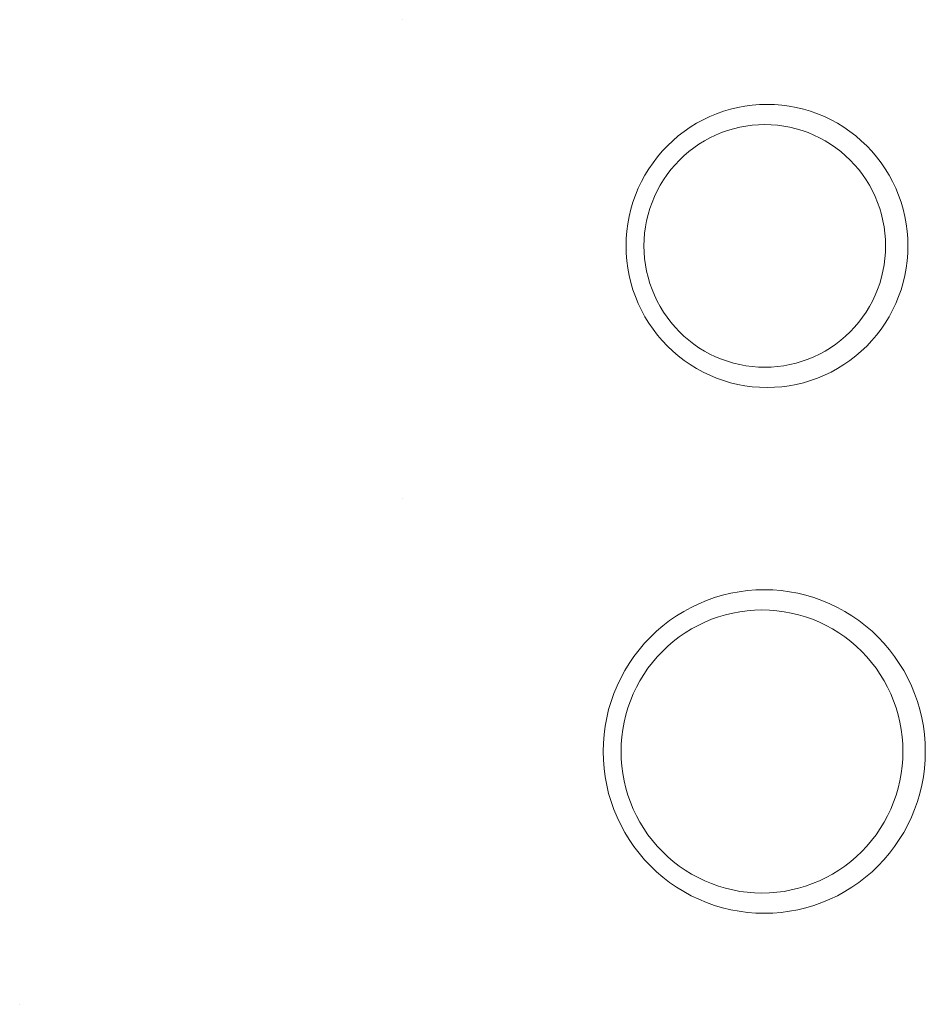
# Model space of a CAD drawing. Extents: x 664 to 686, y -104 to 121.
# Tile 1 of 2: x 664 to 686, y -104 to -79. Entities that reach past the tile are written whole.
import ezdxf

# ---------------------------------------------------------------- set-up
doc = ezdxf.new("R2010")
doc.units = 0
doc.header["$LTSCALE"] = 33
doc.header["$MEASUREMENT"] = 0
doc.layers.get('0').update_dxf_attribs({"lineweight": 0})

msp = doc.modelspace()

# ---------------------------------------------------------------- linework, layer by layer
at = {"color": 7, "linetype": 'Continuous', "lineweight": 0}
for p, q in [((673.068, -79.357, 42.05), (673.068, -79.357, 42.05)), ((673.068, -79.357, 42.05), (673.068, -79.357, 42.05)), ((673.068, -91.2, 42.05), (673.068, -91.2, 42.05))]:
    msp.add_line(p, q, dxfattribs=at)
at = {"color": 7, "linetype": 'Continuous', "lineweight": 0, "extrusion": (-1, 0, 0)}
msp.add_line((663.608, -103.7, 42.05), (663.608, -103.7, 42.05), dxfattribs=at)
at = {"color": 7, "linetype": 'Continuous', "lineweight": 0, "elevation": 39.94, "flags": 128}
for points in [[(685.575, -84.95), (685.57, -84.767), (685.556, -84.584), (685.532, -84.402), (685.498, -84.222), (685.456, -84.044), (685.404, -83.868), (685.343, -83.696), (685.273, -83.526), (685.195, -83.361), (685.108, -83.2), (685.012, -83.044), (684.909, -82.893), (684.798, -82.747), (684.679, -82.608), (684.554, -82.475), (684.421, -82.349), (684.283, -82.23), (684.138, -82.118), (683.988, -82.015), (683.832, -81.919), (683.672, -81.831), (683.507, -81.753), (683.338, -81.682), (683.166, -81.621), (682.991, -81.569), (682.814, -81.526), (682.634, -81.493), (682.454, -81.469), (682.272, -81.455), (682.089, -81.45), (681.907, -81.455), (681.725, -81.469), (681.544, -81.493), (681.365, -81.526), (681.187, -81.569), (681.012, -81.621), (680.84, -81.682), (680.672, -81.753), (680.507, -81.831), (680.347, -81.919), (680.191, -82.015), (680.041, -82.118), (679.896, -82.23), (679.757, -82.349), (679.625, -82.475), (679.499, -82.608), (679.381, -82.747), (679.27, -82.893), (679.166, -83.044), (679.071, -83.2), (678.984, -83.361), (678.905, -83.526), (678.835, -83.696), (678.774, -83.868), (678.723, -84.044), (678.68, -84.222), (678.647, -84.402), (678.623, -84.584), (678.609, -84.767), (678.604, -84.95), (678.609, -85.133), (678.623, -85.316), (678.647, -85.497), (678.68, -85.678), (678.723, -85.856), (678.774, -86.032), (678.835, -86.204), (678.905, -86.374), (678.984, -86.539), (679.071, -86.7), (679.166, -86.856), (679.27, -87.007), (679.381, -87.153), (679.499, -87.292), (679.625, -87.425), (679.757, -87.551), (679.896, -87.67), (680.041, -87.782), (680.191, -87.885), (680.347, -87.981), (680.507, -88.068), (680.672, -88.147), (680.84, -88.217), (681.012, -88.279), (681.187, -88.331), (681.365, -88.373), (681.544, -88.407), (681.725, -88.431), (681.907, -88.445), (682.089, -88.45), (682.272, -88.445), (682.454, -88.431), (682.634, -88.407), (682.814, -88.373), (682.991, -88.331), (683.166, -88.279), (683.338, -88.217), (683.507, -88.147), (683.672, -88.068), (683.832, -87.981), (683.988, -87.885), (684.138, -87.782), (684.283, -87.67), (684.421, -87.551), (684.554, -87.425), (684.679, -87.292), (684.798, -87.153), (684.909, -87.007), (685.012, -86.856), (685.108, -86.7), (685.195, -86.539), (685.273, -86.374), (685.343, -86.204), (685.404, -86.032), (685.456, -85.856), (685.498, -85.678), (685.532, -85.497), (685.556, -85.316), (685.57, -85.133)], [(686.004, -97.45), (685.998, -97.241), (685.982, -97.032), (685.955, -96.824), (685.917, -96.618), (685.868, -96.415), (685.809, -96.214), (685.739, -96.016), (685.659, -95.823), (685.57, -95.634), (685.47, -95.45), (685.361, -95.271), (685.243, -95.099), (685.116, -94.933), (684.981, -94.773), (684.837, -94.622), (684.686, -94.477), (684.527, -94.341), (684.362, -94.214), (684.19, -94.095), (684.012, -93.986), (683.829, -93.886), (683.641, -93.796), (683.448, -93.716), (683.251, -93.646), (683.051, -93.586), (682.849, -93.537), (682.644, -93.499), (682.437, -93.472), (682.229, -93.455), (682.02, -93.45), (681.812, -93.455), (681.604, -93.472), (681.397, -93.499), (681.192, -93.537), (680.99, -93.586), (680.79, -93.646), (680.593, -93.716), (680.4, -93.796), (680.212, -93.886), (680.029, -93.986), (679.851, -94.095), (679.679, -94.214), (679.514, -94.341), (679.355, -94.477), (679.204, -94.622), (679.06, -94.773), (678.925, -94.933), (678.798, -95.099), (678.68, -95.271), (678.571, -95.45), (678.471, -95.634), (678.382, -95.823), (678.302, -96.016), (678.232, -96.214), (678.173, -96.415), (678.124, -96.618), (678.086, -96.824), (678.059, -97.032), (678.043, -97.241), (678.037, -97.45), (678.043, -97.659), (678.059, -97.868), (678.086, -98.076), (678.124, -98.282), (678.173, -98.485), (678.232, -98.686), (678.302, -98.883), (678.382, -99.077), (678.471, -99.266), (678.571, -99.45), (678.68, -99.629), (678.798, -99.801), (678.925, -99.967), (679.06, -100.126), (679.204, -100.278), (679.355, -100.423), (679.514, -100.559), (679.679, -100.686), (679.851, -100.805), (680.029, -100.914), (680.212, -101.014), (680.4, -101.104), (680.593, -101.184), (680.79, -101.254), (680.99, -101.314), (681.192, -101.363), (681.397, -101.401), (681.604, -101.428), (681.812, -101.444), (682.02, -101.45), (682.229, -101.444), (682.437, -101.428), (682.644, -101.401), (682.849, -101.363), (683.051, -101.314), (683.251, -101.254), (683.448, -101.184), (683.641, -101.104), (683.829, -101.014), (684.012, -100.914), (684.19, -100.805), (684.362, -100.686), (684.527, -100.559), (684.686, -100.423), (684.837, -100.278), (684.981, -100.126), (685.116, -99.967), (685.243, -99.801), (685.361, -99.629), (685.47, -99.45), (685.57, -99.266), (685.659, -99.077), (685.739, -98.883), (685.809, -98.686), (685.868, -98.485), (685.917, -98.282), (685.955, -98.076), (685.982, -97.868), (685.998, -97.659)]]:
    msp.add_lwpolyline(points, close=True, dxfattribs=at)
at = {"color": 255, "linetype": 'Continuous', "lineweight": 0, "elevation": 41.94, "flags": 128}
for points in [[(685.021, -84.95), (685.017, -84.793), (685.005, -84.636), (684.985, -84.481), (684.956, -84.326), (684.92, -84.173), (684.875, -84.023), (684.823, -83.875), (684.763, -83.73), (684.696, -83.588), (684.621, -83.45), (684.539, -83.316), (684.451, -83.187), (684.356, -83.062), (684.254, -82.943), (684.146, -82.829), (684.033, -82.721), (683.914, -82.619), (683.79, -82.523), (683.661, -82.434), (683.528, -82.352), (683.39, -82.277), (683.249, -82.209), (683.105, -82.149), (682.957, -82.097), (682.807, -82.052), (682.655, -82.016), (682.501, -81.987), (682.346, -81.966), (682.19, -81.954), (682.034, -81.95), (681.878, -81.954), (681.722, -81.966), (681.567, -81.987), (681.413, -82.016), (681.261, -82.052), (681.111, -82.097), (680.963, -82.149), (680.819, -82.209), (680.678, -82.277), (680.54, -82.352), (680.407, -82.434), (680.278, -82.523), (680.154, -82.619), (680.035, -82.721), (679.921, -82.829), (679.814, -82.943), (679.712, -83.062), (679.617, -83.187), (679.528, -83.316), (679.447, -83.45), (679.372, -83.588), (679.305, -83.73), (679.245, -83.875), (679.193, -84.023), (679.148, -84.173), (679.112, -84.326), (679.083, -84.481), (679.063, -84.636), (679.051, -84.793), (679.046, -84.95), (679.051, -85.107), (679.063, -85.264), (679.083, -85.419), (679.112, -85.574), (679.148, -85.726), (679.193, -85.877), (679.245, -86.025), (679.305, -86.17), (679.372, -86.312), (679.447, -86.45), (679.528, -86.584), (679.617, -86.713), (679.712, -86.838), (679.814, -86.957), (679.921, -87.071), (680.035, -87.179), (680.154, -87.281), (680.278, -87.377), (680.407, -87.466), (680.54, -87.548), (680.678, -87.623), (680.819, -87.691), (680.963, -87.751), (681.111, -87.803), (681.261, -87.848), (681.413, -87.884), (681.567, -87.913), (681.722, -87.934), (681.878, -87.946), (682.034, -87.95), (682.19, -87.946), (682.346, -87.934), (682.501, -87.913), (682.655, -87.884), (682.807, -87.848), (682.957, -87.803), (683.105, -87.751), (683.249, -87.691), (683.39, -87.623), (683.528, -87.548), (683.661, -87.466), (683.79, -87.377), (683.914, -87.281), (684.033, -87.179), (684.146, -87.071), (684.254, -86.957), (684.356, -86.838), (684.451, -86.713), (684.539, -86.584), (684.621, -86.45), (684.696, -86.312), (684.763, -86.17), (684.823, -86.025), (684.875, -85.877), (684.92, -85.726), (684.956, -85.574), (684.985, -85.419), (685.005, -85.264), (685.017, -85.107)], [(685.451, -97.45), (685.446, -97.267), (685.432, -97.084), (685.408, -96.902), (685.374, -96.722), (685.332, -96.544), (685.28, -96.368), (685.219, -96.196), (685.149, -96.026), (685.071, -95.861), (684.984, -95.7), (684.888, -95.544), (684.785, -95.393), (684.674, -95.247), (684.555, -95.108), (684.43, -94.975), (684.297, -94.849), (684.159, -94.73), (684.014, -94.618), (683.863, -94.515), (683.708, -94.419), (683.548, -94.331), (683.383, -94.253), (683.214, -94.182), (683.042, -94.121), (682.867, -94.069), (682.69, -94.026), (682.51, -93.993), (682.33, -93.969), (682.148, -93.955), (681.965, -93.95), (681.783, -93.955), (681.601, -93.969), (681.42, -93.993), (681.241, -94.026), (681.063, -94.069), (680.888, -94.121), (680.716, -94.182), (680.548, -94.253), (680.383, -94.331), (680.222, -94.419), (680.067, -94.515), (679.917, -94.618), (679.772, -94.73), (679.633, -94.849), (679.501, -94.975), (679.375, -95.108), (679.257, -95.247), (679.145, -95.393), (679.042, -95.544), (678.947, -95.7), (678.86, -95.861), (678.781, -96.026), (678.711, -96.196), (678.65, -96.368), (678.599, -96.544), (678.556, -96.722), (678.523, -96.902), (678.499, -97.084), (678.485, -97.267), (678.48, -97.45), (678.485, -97.633), (678.499, -97.816), (678.523, -97.997), (678.556, -98.178), (678.599, -98.356), (678.65, -98.532), (678.711, -98.704), (678.781, -98.874), (678.86, -99.039), (678.947, -99.2), (679.042, -99.356), (679.145, -99.507), (679.257, -99.653), (679.375, -99.792), (679.501, -99.925), (679.633, -100.051), (679.772, -100.17), (679.917, -100.282), (680.067, -100.385), (680.222, -100.481), (680.383, -100.568), (680.548, -100.647), (680.716, -100.717), (680.888, -100.779), (681.063, -100.831), (681.241, -100.873), (681.42, -100.907), (681.601, -100.931), (681.783, -100.945), (681.965, -100.95), (682.148, -100.945), (682.33, -100.931), (682.51, -100.907), (682.69, -100.873), (682.867, -100.831), (683.042, -100.779), (683.214, -100.717), (683.383, -100.647), (683.548, -100.568), (683.708, -100.481), (683.863, -100.385), (684.014, -100.282), (684.159, -100.17), (684.297, -100.051), (684.43, -99.925), (684.555, -99.792), (684.674, -99.653), (684.785, -99.507), (684.888, -99.356), (684.984, -99.2), (685.071, -99.039), (685.149, -98.874), (685.219, -98.704), (685.28, -98.532), (685.332, -98.356), (685.374, -98.178), (685.408, -97.997), (685.432, -97.816), (685.446, -97.633)]]:
    msp.add_lwpolyline(points, close=True, dxfattribs=at)

doc.saveas('drawing.dxf')
